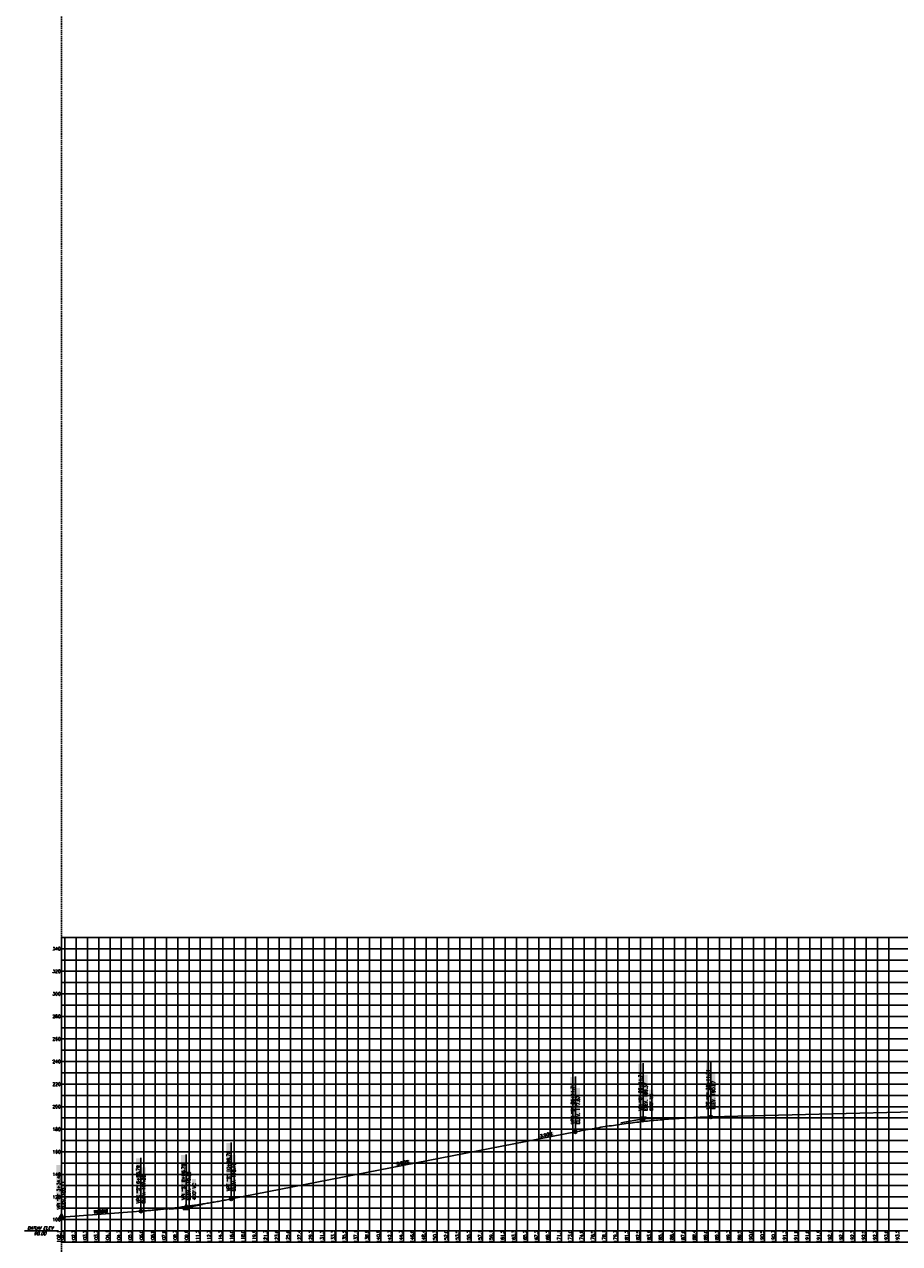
# Model space of a CAD drawing. Extents: x 114466 to 237039, y 16086 to 93345.
# Tile 3 of 81: x 137452 to 141330, y 25608 to 31011. Entities that reach past the tile are written whole.
import ezdxf
from ezdxf.enums import TextEntityAlignment as Align

# ---------------------------------------------------------------- set-up
doc = ezdxf.new("R2010")
doc.units = 0
doc.header["$LTSCALE"] = 50
doc.header["$MEASUREMENT"] = 0
doc.linetypes.add('HIDDEN_050%', pattern=[0.1875, 0.125, -0.0625])
doc.layers.get('0').update_dxf_attribs({"color": 1})
doc.layers.add('_CAB-PROF-TXT', color=31, linetype='HIDDEN_050%', plot=False)
for name, color, linetype in [('STERL_SHIFT2-PBASE', 251, 'Continuous'), ('STERL_SHIFT2-PEGCT', 251, 'Continuous'), ('STERL_SHIFT2-PFGC', 6, 'Continuous'), ('sterl_shift2-PFGCT', 3, 'Continuous'), ('sterl_shift2-PFGCT-B', 3, 'Continuous'), ('STERL_SHIFT2-PGRID', 251, 'Continuous'), ('STERL_SHIFT2-PGRIDT', 251, 'Continuous'), ('STERL_SHIFT2-PVGRID', 251, 'Continuous')]:
    doc.layers.add(name, color=color, linetype=linetype)
doc.styles.add('C10O', font='complex', dxfattribs={"oblique": 20, "height": 4.167})
doc.styles.add('L140', font='ROMANSM.shx', dxfattribs={"height": 14})

# ---------------------------------------------------------------- blocks, each defined once
blk = doc.blocks.new('datum')
blk.add_line((-1.625, 0), (-0.125, 0))
at = {"style": 'C10O', "oblique": 20}
blk.add_text('DATUM ELEV', height=0.1389, dxfattribs=at).set_placement((-0.9375, 0.05), align=Align.CENTER)
blk.add_attdef('DATUM', text='', height=0.1389, dxfattribs=at).set_placement((-0.9375, -0.18889), align=Align.CENTER)
blk = doc.blocks.new('CRV_CIR')
at = {"color": 155, "const_width": 0.063, "flags": 128}
blk.add_lwpolyline([(-0.0315, 0, 1), (0.0315, 0, 1)], format="xyb", close=True, dxfattribs=at)
for radius in [0.07, 0.0187]:
    blk.add_circle((0, 0), radius)
blk = doc.blocks.new('crv_tri')
for points in [[(0.125, -0.072), (0, 0.144), (-0.125, -0.072)], [(-0.125, -0.072), (0.125, -0.072), (0, 0.144)]]:
    blk.add_hatch(color=155).paths.add_polyline_path(points)
for p, q in [((0, 0.144), (-0.125, -0.072)), ((0.125, -0.072), (0, 0.144)), ((-0.125, -0.072), (0.125, -0.072))]:
    blk.add_line(p, q)
at = {"flags": 128}
for points in [[(0, 0.144), (-0.125, -0.072), (0.125, -0.072)], [(-0.125, -0.072), (0.125, -0.072), (0, 0.144)]]:
    blk.add_lwpolyline(points, close=True, dxfattribs=at)
blk.add_circle((0, 0), 0.025)
blk.add_circle((0, 0), 0.025)
blk.add_circle((0, 0), 0.025)

msp = doc.modelspace()

# ---------------------------------------------------------------- linework, layer by layer
at = {"layer": '_CAB-PROF-TXT'}
msp.add_line((137615.98245, 54640.73615), (137615.98245, 16085.82474), dxfattribs=at)
at = {"layer": 'STERL_SHIFT2-PBASE'}
for p, q in [((137615.98245, 25614.70566), (137615.98245, 25664.70566)), ((137615.98245, 25664.70566), (195633.78158, 25664.70566)), ((137615.98245, 25614.70566), (195633.78158, 25614.70566)), ((137631.57245, 25614.70566), (137631.57245, 25664.70566)), ((137681.57245, 25614.70566), (137681.57245, 25664.70566)), ((137731.57245, 25614.70566), (137731.57245, 25664.70566)), ((137781.57245, 25614.70566), (137781.57245, 25664.70566)), ((137831.57245, 25614.70566), (137831.57245, 25664.70566)), ((137881.57245, 25614.70566), (137881.57245, 25664.70566)), ((137931.57245, 25614.70566), (137931.57245, 25664.70566)), ((137981.57245, 25614.70566), (137981.57245, 25664.70566)), ((138031.57245, 25614.70566), (138031.57245, 25664.70566)), ((138081.57245, 25614.70566), (138081.57245, 25664.70566)), ((138131.57245, 25614.70566), (138131.57245, 25664.70566)), ((138181.57245, 25614.70566), (138181.57245, 25664.70566)), ((138231.57245, 25614.70566), (138231.57245, 25664.70566)), ((138281.57245, 25614.70566), (138281.57245, 25664.70566)), ((138331.57245, 25614.70566), (138331.57245, 25664.70566)), ((138381.57245, 25614.70566), (138381.57245, 25664.70566)), ((138431.57245, 25614.70566), (138431.57245, 25664.70566)), ((138481.57245, 25614.70566), (138481.57245, 25664.70566)), ((138531.57245, 25614.70566), (138531.57245, 25664.70566)), ((138581.57245, 25614.70566), (138581.57245, 25664.70566)), ((138631.57245, 25614.70566), (138631.57245, 25664.70566)), ((138681.57245, 25614.70566), (138681.57245, 25664.70566)), ((138731.57245, 25614.70566), (138731.57245, 25664.70566)), ((138781.57245, 25614.70566), (138781.57245, 25664.70566)), ((138831.57245, 25614.70566), (138831.57245, 25664.70566)), ((138881.57245, 25614.70566), (138881.57245, 25664.70566)), ((138931.57245, 25614.70566), (138931.57245, 25664.70566)), ((138981.57245, 25614.70566), (138981.57245, 25664.70566)), ((139031.57245, 25614.70566), (139031.57245, 25664.70566)), ((139081.57245, 25614.70566), (139081.57245, 25664.70566)), ((139131.57245, 25614.70566), (139131.57245, 25664.70566)), ((139181.57245, 25614.70566), (139181.57245, 25664.70566)), ((139231.57245, 25614.70566), (139231.57245, 25664.70566)), ((139281.57245, 25614.70566), (139281.57245, 25664.70566)), ((139331.57245, 25614.70566), (139331.57245, 25664.70566)), ((139381.57245, 25614.70566), (139381.57245, 25664.70566)), ((139431.57245, 25614.70566), (139431.57245, 25664.70566)), ((139481.57245, 25614.70566), (139481.57245, 25664.70566)), ((139531.57245, 25614.70566), (139531.57245, 25664.70566)), ((139581.57245, 25614.70566), (139581.57245, 25664.70566)), ((139631.57245, 25614.70566), (139631.57245, 25664.70566)), ((139681.57245, 25614.70566), (139681.57245, 25664.70566)), ((139731.57245, 25614.70566), (139731.57245, 25664.70566)), ((139781.57245, 25614.70566), (139781.57245, 25664.70566)), ((139831.57245, 25614.70566), (139831.57245, 25664.70566)), ((139881.57245, 25614.70566), (139881.57245, 25664.70566)), ((139931.57245, 25614.70566), (139931.57245, 25664.70566)), ((139981.57245, 25614.70566), (139981.57245, 25664.70566)), ((140031.57245, 25614.70566), (140031.57245, 25664.70566)), ((140081.57245, 25614.70566), (140081.57245, 25664.70566)), ((140131.57245, 25614.70566), (140131.57245, 25664.70566)), ((140181.57245, 25614.70566), (140181.57245, 25664.70566)), ((140231.57245, 25614.70566), (140231.57245, 25664.70566)), ((140281.57245, 25614.70566), (140281.57245, 25664.70566)), ((140331.57245, 25614.70566), (140331.57245, 25664.70566)), ((140381.57245, 25614.70566), (140381.57245, 25664.70566)), ((140431.57245, 25614.70566), (140431.57245, 25664.70566)), ((140481.57245, 25614.70566), (140481.57245, 25664.70566)), ((140531.57245, 25614.70566), (140531.57245, 25664.70566)), ((140581.57245, 25614.70566), (140581.57245, 25664.70566)), ((140631.57245, 25614.70566), (140631.57245, 25664.70566)), ((140681.57245, 25614.70566), (140681.57245, 25664.70566)), ((140731.57245, 25614.70566), (140731.57245, 25664.70566)), ((140781.57245, 25614.70566), (140781.57245, 25664.70566)), ((140831.57245, 25614.70566), (140831.57245, 25664.70566)), ((140881.57245, 25614.70566), (140881.57245, 25664.70566)), ((140931.57245, 25614.70566), (140931.57245, 25664.70566)), ((140981.57245, 25614.70566), (140981.57245, 25664.70566)), ((141031.57245, 25614.70566), (141031.57245, 25664.70566)), ((141081.57245, 25614.70566), (141081.57245, 25664.70566)), ((141131.57245, 25614.70566), (141131.57245, 25664.70566)), ((141181.57245, 25614.70566), (141181.57245, 25664.70566)), ((141231.57245, 25614.70566), (141231.57245, 25664.70566)), ((141281.57245, 25614.70566), (141281.57245, 25664.70566))]:
    msp.add_line(p, q, dxfattribs=at)
at = {"layer": 'STERL_SHIFT2-PFGC'}
for p, q in [((140493.28017, 26169.03267), (142574.32959, 26221.05891)), ((138368.35007, 25805.6713), (139893.28017, 26103.03267)), ((137615.98245, 25725.24373), (137968.35007, 25751.6713))]:
    msp.add_line(p, q, dxfattribs=at)
for points in [[(139893.28017, 26103.03267), (139902.65517, 26104.84834), (139912.03017, 26106.63912), (139921.40517, 26108.40498), (139930.78017, 26110.14595), (139940.15517, 26111.86202), (139949.53017, 26113.55318), (139958.90517, 26115.21944), (139968.28017, 26116.8608), (139977.65517, 26118.47725), (139987.03017, 26120.0688), (139996.40517, 26121.63545), (140005.78017, 26123.1772), (140015.15517, 26124.69405), (140024.53017, 26126.18599), (140033.90517, 26127.65303), (140043.28017, 26129.09517), (140052.65517, 26130.51241), (140062.03017, 26131.90474), (140071.40517, 26133.27217), (140080.78017, 26134.6147), (140090.15517, 26135.93233), (140099.53017, 26137.22505), (140108.90517, 26138.49288), (140118.28017, 26139.7358), (140127.65517, 26140.95381), (140137.03017, 26142.14693), (140146.40517, 26143.31514), (140155.78017, 26144.45845), (140165.15517, 26145.57686), (140174.53017, 26146.67037), (140183.90517, 26147.73897), (140193.28017, 26148.78267), (140202.65517, 26149.80147), (140212.03017, 26150.79537), (140221.40517, 26151.76436), (140230.78017, 26152.70845), (140240.15517, 26153.62764), (140249.53017, 26154.52193), (140258.90517, 26155.39131), (140268.28017, 26156.2358), (140277.65517, 26157.05538), (140287.03017, 26157.85005), (140296.40517, 26158.61983), (140305.78017, 26159.3647), (140315.15517, 26160.08467), (140324.53017, 26160.77974), (140333.90517, 26161.44991), (140343.28017, 26162.09517), (140352.65517, 26162.71553), (140362.03017, 26163.31099), (140371.40517, 26163.88155), (140380.78017, 26164.4272), (140390.15517, 26164.94795), (140399.53017, 26165.4438), (140408.90517, 26165.91475), (140418.28017, 26166.3608), (140427.65517, 26166.78194), (140437.03017, 26167.17818), (140446.40517, 26167.54952), (140455.78017, 26167.89595), (140465.15517, 26168.21748), (140474.53017, 26168.51412), (140483.90517, 26168.78584), (140493.28017, 26169.03267)], [(137968.35007, 25751.6713), (137974.60007, 25752.14591), (137980.85007, 25752.63224), (137987.10007, 25753.13028), (137993.35007, 25753.64005), (137999.60007, 25754.16153), (138005.85007, 25754.69474), (138012.10007, 25755.23966), (138018.35007, 25755.7963), (138024.60007, 25756.36466), (138030.85007, 25756.94474), (138037.10007, 25757.53653), (138043.35007, 25758.14005), (138049.60007, 25758.75528), (138055.85007, 25759.38224), (138062.10007, 25760.02091), (138068.35007, 25760.6713), (138074.60007, 25761.33341), (138080.85007, 25762.00724), (138087.10007, 25762.69278), (138093.35007, 25763.39005), (138099.60007, 25764.09903), (138105.85007, 25764.81974), (138112.10007, 25765.55216), (138118.35007, 25766.2963), (138124.60007, 25767.05216), (138130.85007, 25767.81974), (138137.10007, 25768.59903), (138143.35007, 25769.39005), (138149.60007, 25770.19278), (138155.85007, 25771.00724), (138162.10007, 25771.83341), (138168.35007, 25772.6713), (138174.60007, 25773.52091), (138180.85007, 25774.38224), (138187.10007, 25775.25528), (138193.35007, 25776.14005), (138199.60007, 25777.03653), (138205.85007, 25777.94474), (138212.10007, 25778.86466), (138218.35007, 25779.7963), (138224.60007, 25780.73966), (138230.85007, 25781.69474), (138237.10007, 25782.66153), (138243.35007, 25783.64005), (138249.60007, 25784.63028), (138255.85007, 25785.63224), (138262.10007, 25786.64591), (138268.35007, 25787.6713), (138274.60007, 25788.70841), (138280.85007, 25789.75724), (138287.10007, 25790.81778), (138293.35007, 25791.89005), (138299.60007, 25792.97403), (138305.85007, 25794.06974), (138312.10007, 25795.17716), (138318.35007, 25796.2963), (138324.60007, 25797.42716), (138330.85007, 25798.56974), (138337.10007, 25799.72403), (138343.35007, 25800.89005), (138349.60007, 25802.06778), (138355.85007, 25803.25724), (138362.10007, 25804.45841), (138368.35007, 25805.6713)]]:
    msp.add_lwpolyline(points, dxfattribs=at)
at = {"layer": 'sterl_shift2-PFGCT'}
for p, q in [((140193.28017, 26161.53267), (140193.28017, 26407.366)), ((140493.28017, 26169.03267), (140493.28017, 26414.866)), ((139893.28017, 26103.03267), (139893.28017, 26348.866)), ((138368.35007, 25805.6713), (138368.35007, 26055.50463)), ((138168.35007, 25766.6713), (138168.35007, 26003.1713)), ((137615.98245, 25725.24373), (137615.98245, 25957.74373)), ((137968.35007, 25751.6713), (137968.35007, 25988.1713))]:
    msp.add_line(p, q, dxfattribs=at)
at = {"layer": 'sterl_shift2-PFGCT', "color": 155}
for points in [[(140189.81351, 26196.99934), (140171.41351, 26196.99934), (140189.81351, 26405.39934), (140171.41351, 26405.39934)], [(140489.81351, 26204.49934), (140471.41351, 26204.49934), (140489.81351, 26412.89934), (140471.41351, 26412.89934)], [(139889.81351, 26138.49934), (139871.41351, 26138.49934), (139889.81351, 26346.89934), (139871.41351, 26346.89934)], [(140213.68017, 26197.13267), (140196.88017, 26197.13267), (140213.68017, 26355.93267), (140196.88017, 26355.93267)], [(140513.68017, 26204.63267), (140496.88017, 26204.63267), (140513.68017, 26363.43267), (140496.88017, 26363.43267)], [(139913.68017, 26138.63267), (139896.88017, 26138.63267), (139913.68017, 26297.43267), (139896.88017, 26297.43267)], [(140237.81351, 26196.99934), (140219.41351, 26196.99934), (140237.81351, 26289.39934), (140219.41351, 26289.39934)], [(139732.5494, 26075.35849), (139729.33422, 26091.84796), (139797.46033, 26088.01509), (139794.24514, 26104.50456)], [(139732.5494, 26075.35849), (139729.33422, 26091.84796), (139797.46033, 26088.01509), (139794.24514, 26104.50456)], [(138364.8834, 25841.13797), (138346.4834, 25841.13797), (138364.8834, 26053.53797), (138346.4834, 26053.53797)], [(138164.8834, 25802.13797), (138146.4834, 25802.13797), (138164.8834, 26001.20463), (138146.4834, 26001.20463)], [(138388.75007, 25841.2713), (138371.95007, 25841.2713), (138388.75007, 26000.0713), (138371.95007, 26000.0713)], [(137612.51578, 25760.7104), (137594.11578, 25760.7104), (137612.51578, 25955.77706), (137594.11578, 25955.77706)], [(137964.8834, 25787.13797), (137946.4834, 25787.13797), (137964.8834, 25986.20463), (137946.4834, 25986.20463)], [(137988.75007, 25787.2713), (137971.95007, 25787.2713), (137988.75007, 25946.0713), (137971.95007, 25946.0713)], [(138188.75007, 25802.2713), (138171.95007, 25802.2713), (138188.75007, 25961.0713), (138171.95007, 25961.0713)], [(139097.67061, 25951.55713), (139094.45543, 25968.0466), (139162.58154, 25964.21373), (139159.36635, 25980.7032)], [(137636.38245, 25760.84373), (137619.58245, 25760.84373), (137636.38245, 25915.64373), (137619.58245, 25915.64373)], [(138212.8834, 25802.13797), (138194.4834, 25802.13797), (138212.8834, 25894.53797), (138194.4834, 25894.53797)], [(137760.25217, 25739.6773), (137758.9974, 25756.43038), (137823.54157, 25744.41754), (137822.2868, 25761.17062)]]:
    msp.add_solid(points, dxfattribs=at)
at = {"layer": 'sterl_shift2-PFGCT-B'}
for p, q in [((140095.12886, 26142.39317), (140193.28017, 26161.53267)), ((140193.28017, 26161.53267), (140293.24894, 26164.03189)), ((138168.35007, 25766.6713), (138241.96355, 25781.02593)), ((138093.56012, 25761.06205), (138168.35007, 25766.6713))]:
    msp.add_line(p, q, dxfattribs=at)
at = {"layer": 'STERL_SHIFT2-PGRID'}
for p, q in [((137615.98245, 25664.70566), (137615.98245, 26964.70566)), ((137615.98245, 26964.70566), (195633.78158, 26964.70566)), ((137631.57245, 25664.70566), (137631.57245, 26964.70566)), ((137681.57245, 25664.70566), (137681.57245, 26964.70566)), ((137731.57245, 25664.70566), (137731.57245, 26964.70566)), ((137781.57245, 25664.70566), (137781.57245, 26964.70566)), ((137831.57245, 25664.70566), (137831.57245, 26964.70566)), ((137881.57245, 25664.70566), (137881.57245, 26964.70566)), ((137931.57245, 25664.70566), (137931.57245, 26964.70566)), ((137981.57245, 25664.70566), (137981.57245, 26964.70566)), ((138031.57245, 25664.70566), (138031.57245, 26964.70566)), ((138081.57245, 25664.70566), (138081.57245, 26964.70566)), ((138131.57245, 25664.70566), (138131.57245, 26964.70566)), ((138181.57245, 25664.70566), (138181.57245, 26964.70566)), ((138231.57245, 25664.70566), (138231.57245, 26964.70566)), ((138281.57245, 25664.70566), (138281.57245, 26964.70566)), ((138331.57245, 25664.70566), (138331.57245, 26964.70566)), ((138381.57245, 25664.70566), (138381.57245, 26964.70566)), ((138431.57245, 25664.70566), (138431.57245, 26964.70566)), ((138481.57245, 25664.70566), (138481.57245, 26964.70566)), ((138531.57245, 25664.70566), (138531.57245, 26964.70566)), ((138581.57245, 25664.70566), (138581.57245, 26964.70566)), ((138631.57245, 25664.70566), (138631.57245, 26964.70566)), ((138681.57245, 25664.70566), (138681.57245, 26964.70566)), ((138731.57245, 25664.70566), (138731.57245, 26964.70566)), ((138781.57245, 25664.70566), (138781.57245, 26964.70566)), ((138831.57245, 25664.70566), (138831.57245, 26964.70566)), ((138881.57245, 25664.70566), (138881.57245, 26964.70566)), ((138931.57245, 25664.70566), (138931.57245, 26964.70566)), ((138981.57245, 25664.70566), (138981.57245, 26964.70566)), ((139031.57245, 25664.70566), (139031.57245, 26964.70566)), ((139081.57245, 25664.70566), (139081.57245, 26964.70566)), ((139131.57245, 25664.70566), (139131.57245, 26964.70566)), ((139181.57245, 25664.70566), (139181.57245, 26964.70566)), ((139231.57245, 25664.70566), (139231.57245, 26964.70566)), ((139281.57245, 25664.70566), (139281.57245, 26964.70566)), ((139331.57245, 25664.70566), (139331.57245, 26964.70566)), ((139381.57245, 25664.70566), (139381.57245, 26964.70566)), ((139431.57245, 25664.70566), (139431.57245, 26964.70566)), ((139481.57245, 25664.70566), (139481.57245, 26964.70566)), ((139531.57245, 25664.70566), (139531.57245, 26964.70566)), ((139581.57245, 25664.70566), (139581.57245, 26964.70566)), ((139631.57245, 25664.70566), (139631.57245, 26964.70566)), ((139681.57245, 25664.70566), (139681.57245, 26964.70566)), ((139731.57245, 25664.70566), (139731.57245, 26964.70566)), ((139781.57245, 25664.70566), (139781.57245, 26964.70566)), ((139831.57245, 25664.70566), (139831.57245, 26964.70566)), ((139881.57245, 25664.70566), (139881.57245, 26964.70566)), ((139931.57245, 25664.70566), (139931.57245, 26964.70566)), ((139981.57245, 25664.70566), (139981.57245, 26964.70566)), ((140031.57245, 25664.70566), (140031.57245, 26964.70566)), ((140081.57245, 25664.70566), (140081.57245, 26964.70566)), ((140131.57245, 25664.70566), (140131.57245, 26964.70566)), ((140181.57245, 25664.70566), (140181.57245, 26964.70566)), ((140231.57245, 25664.70566), (140231.57245, 26964.70566)), ((140281.57245, 25664.70566), (140281.57245, 26964.70566)), ((140331.57245, 25664.70566), (140331.57245, 26964.70566)), ((140381.57245, 25664.70566), (140381.57245, 26964.70566)), ((140431.57245, 25664.70566), (140431.57245, 26964.70566)), ((140481.57245, 25664.70566), (140481.57245, 26964.70566)), ((140531.57245, 25664.70566), (140531.57245, 26964.70566)), ((140581.57245, 25664.70566), (140581.57245, 26964.70566)), ((140631.57245, 25664.70566), (140631.57245, 26964.70566)), ((140681.57245, 25664.70566), (140681.57245, 26964.70566)), ((140731.57245, 25664.70566), (140731.57245, 26964.70566)), ((140781.57245, 25664.70566), (140781.57245, 26964.70566)), ((140831.57245, 25664.70566), (140831.57245, 26964.70566)), ((140881.57245, 25664.70566), (140881.57245, 26964.70566)), ((140931.57245, 25664.70566), (140931.57245, 26964.70566)), ((140981.57245, 25664.70566), (140981.57245, 26964.70566)), ((141031.57245, 25664.70566), (141031.57245, 26964.70566)), ((141081.57245, 25664.70566), (141081.57245, 26964.70566)), ((141131.57245, 25664.70566), (141131.57245, 26964.70566)), ((141181.57245, 25664.70566), (141181.57245, 26964.70566)), ((141231.57245, 25664.70566), (141231.57245, 26964.70566)), ((141281.57245, 25664.70566), (141281.57245, 26964.70566)), ((137615.98245, 26914.70566), (195633.78158, 26914.70566)), ((137615.98245, 26864.70566), (195633.78158, 26864.70566)), ((137615.98245, 26814.70566), (195633.78158, 26814.70566)), ((137615.98245, 26764.70566), (195633.78158, 26764.70566)), ((137615.98245, 26714.70566), (195633.78158, 26714.70566)), ((137615.98245, 26664.70566), (195633.78158, 26664.70566)), ((137615.98245, 26614.70566), (195633.78158, 26614.70566)), ((137615.98245, 26564.70566), (195633.78158, 26564.70566)), ((137615.98245, 26514.70566), (195633.78158, 26514.70566)), ((137615.98245, 26464.70566), (195633.78158, 26464.70566)), ((137615.98245, 26414.70566), (195633.78158, 26414.70566)), ((137615.98245, 26364.70566), (195633.78158, 26364.70566)), ((137615.98245, 26314.70566), (195633.78158, 26314.70566)), ((137615.98245, 26264.70566), (195633.78158, 26264.70566)), ((137615.98245, 26214.70566), (195633.78158, 26214.70566)), ((137615.98245, 26164.70566), (195633.78158, 26164.70566)), ((137615.98245, 26114.70566), (195633.78158, 26114.70566)), ((137615.98245, 26064.70566), (195633.78158, 26064.70566)), ((137615.98245, 26014.70566), (195633.78158, 26014.70566)), ((137615.98245, 25964.70566), (195633.78158, 25964.70566)), ((137615.98245, 25914.70566), (195633.78158, 25914.70566)), ((137615.98245, 25864.70566), (195633.78158, 25864.70566)), ((137615.98245, 25814.70566), (195633.78158, 25814.70566)), ((137615.98245, 25764.70566), (195633.78158, 25764.70566)), ((137615.98245, 25714.70566), (195633.78158, 25714.70566))]:
    msp.add_line(p, q, dxfattribs=at)
at = {"layer": 'STERL_SHIFT2-PVGRID'}
for p, q in [((140381.57245, 25664.70566), (140381.57245, 26152.66804)), ((140431.57245, 25664.70566), (140431.57245, 26156.80095)), ((140481.57245, 25664.70566), (140481.57245, 26159.64395)), ((140531.57245, 25664.70566), (140531.57245, 26160.6791)), ((140581.57245, 25664.70566), (140581.57245, 26161.15433)), ((140631.57245, 25664.70566), (140631.57245, 26162.33558)), ((140681.57245, 25664.70566), (140681.57245, 26164.91603)), ((140731.57245, 25664.70566), (140731.57245, 26167.15927)), ((140781.57245, 25664.70566), (140781.57245, 26168.25298)), ((140831.57245, 25664.70566), (140831.57245, 26171.37716)), ((140881.57245, 25664.70566), (140881.57245, 26173.65394)), ((140931.57245, 25664.70566), (140931.57245, 26172.91359)), ((140981.57245, 25664.70566), (140981.57245, 26174.26521)), ((141031.57245, 25664.70566), (141031.57245, 26175.40878)), ((141081.57245, 25664.70566), (141081.57245, 26175.22762)), ((141131.57245, 25664.70566), (141131.57245, 26176.29104)), ((141181.57245, 25664.70566), (141181.57245, 26177.38303)), ((141231.57245, 25664.70566), (141231.57245, 26178.01627)), ((141281.57245, 25664.70566), (141281.57245, 26182.54722)), ((140031.57245, 25664.70566), (140031.57245, 26105.2773)), ((140081.57245, 25664.70566), (140081.57245, 26113.21023)), ((140131.57245, 25664.70566), (140131.57245, 26120.52335)), ((140181.57245, 25664.70566), (140181.57245, 26127.44691)), ((140231.57245, 25664.70566), (140231.57245, 26134.05931)), ((140281.57245, 25664.70566), (140281.57245, 26140.43661)), ((140331.57245, 25664.70566), (140331.57245, 26146.85889)), ((139731.57245, 25664.70566), (139731.57245, 26050.90537)), ((139781.57245, 25664.70566), (139781.57245, 26060.63109)), ((139831.57245, 25664.70566), (139831.57245, 26070.43552)), ((139881.57245, 25664.70566), (139881.57245, 26079.66013)), ((139931.57245, 25664.70566), (139931.57245, 26088.92074)), ((139981.57245, 25664.70566), (139981.57245, 26097.15391)), ((139431.57245, 25664.70566), (139431.57245, 25990.75318)), ((139481.57245, 25664.70566), (139481.57245, 26000.22218)), ((139531.57245, 25664.70566), (139531.57245, 26010.28058)), ((139581.57245, 25664.70566), (139581.57245, 26020.54577)), ((139631.57245, 25664.70566), (139631.57245, 26030.99381)), ((139681.57245, 25664.70566), (139681.57245, 26040.89866)), ((139131.57245, 25664.70566), (139131.57245, 25938.14692)), ((139181.57245, 25664.70566), (139181.57245, 25947.687)), ((139231.57245, 25664.70566), (139231.57245, 25956.86319)), ((139281.57245, 25664.70566), (139281.57245, 25965.96311)), ((139331.57245, 25664.70566), (139331.57245, 25974.84574)), ((139381.57245, 25664.70566), (139381.57245, 25982.38622)), ((138881.57245, 25664.70566), (138881.57245, 25890.71334)), ((138931.57245, 25664.70566), (138931.57245, 25900.17108)), ((138981.57245, 25664.70566), (138981.57245, 25909.41426)), ((139031.57245, 25664.70566), (139031.57245, 25919.04227)), ((139081.57245, 25664.70566), (139081.57245, 25928.32001)), ((138581.57245, 25664.70566), (138581.57245, 25832.73183)), ((138631.57245, 25664.70566), (138631.57245, 25842.54107)), ((138681.57245, 25664.70566), (138681.57245, 25851.67994)), ((138731.57245, 25664.70566), (138731.57245, 25860.9139)), ((138781.57245, 25664.70566), (138781.57245, 25870.91744)), ((138831.57245, 25664.70566), (138831.57245, 25881.1806)), ((138281.57245, 25664.70566), (138281.57245, 25778.06121)), ((138331.57245, 25664.70566), (138331.57245, 25785.79024)), ((138381.57245, 25664.70566), (138381.57245, 25794.86265)), ((138431.57245, 25664.70566), (138431.57245, 25804.46095)), ((138481.57245, 25664.70566), (138481.57245, 25814.33298)), ((138531.57245, 25664.70566), (138531.57245, 25823.31419)), ((137615.98245, 25664.70566), (137615.98245, 25725.13933)), ((137631.57245, 25664.70566), (137631.57245, 25725.94963)), ((137681.57245, 25664.70566), (137681.57245, 25728.40865)), ((137731.57245, 25664.70566), (137731.57245, 25730.95445)), ((137781.57245, 25664.70566), (137781.57245, 25733.19501)), ((137831.57245, 25664.70566), (137831.57245, 25735.42722)), ((137881.57245, 25664.70566), (137881.57245, 25738.30061)), ((137931.57245, 25664.70566), (137931.57245, 25740.72195)), ((137981.57245, 25664.70566), (137981.57245, 25744.933)), ((138031.57245, 25664.70566), (138031.57245, 25748.77548)), ((138081.57245, 25664.70566), (138081.57245, 25753.49507)), ((138131.57245, 25664.70566), (138131.57245, 25758.18837)), ((138181.57245, 25664.70566), (138181.57245, 25764.25824)), ((138231.57245, 25664.70566), (138231.57245, 25770.90555))]:
    msp.add_line(p, q, dxfattribs=at)

# ---------------------------------------------------------------- block references
at = {"layer": 'STERL_SHIFT2-PBASE', "xscale": 100.7919366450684, "yscale": 100.7919366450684, "zscale": 100.7919366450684}
msp.add_blockref('datum', (137615.98245, 25664.70566), dxfattribs=at).add_auto_attribs({'DATUM': '90.00'})
at = {"layer": 'sterl_shift2-PFGCT-B', "xscale": 100, "yscale": 100, "zscale": 100, "rotation": 180}
msp.add_blockref('crv_tri', (140193.28017, 26161.53267), dxfattribs=at)
at = {"layer": 'sterl_shift2-PFGCT-B', "xscale": 100, "yscale": 100, "zscale": 100}
for name, p in [('CRV_CIR', (140493.28017, 26169.03267)), ('CRV_CIR', (139893.28017, 26103.03267)), ('crv_tri', (138168.35007, 25766.6713)), ('CRV_CIR', (138368.35007, 25805.6713)), ('crv_tri', (137615.98245, 25725.24373)), ('CRV_CIR', (137968.35007, 25751.6713))]:
    msp.add_blockref(name, p, dxfattribs=at)

# ---------------------------------------------------------------- texts
at = {"layer": 'STERL_SHIFT2-PEGCT', "style": 'L140'}
for s, p in [('102.1', (137615.98245, 25639.70566)), ('102.2', (137631.57245, 25639.70566)), ('102.7', (137681.57245, 25639.70566)), ('103.2', (137731.57245, 25639.70566)), ('103.7', (137781.57245, 25639.70566)), ('104.1', (137831.57245, 25639.70566)), ('104.7', (137881.57245, 25639.70566)), ('105.2', (137931.57245, 25639.70566)), ('106.0', (137981.57245, 25639.70566)), ('106.8', (138031.57245, 25639.70566)), ('107.8', (138081.57245, 25639.70566)), ('108.7', (138131.57245, 25639.70566)), ('109.9', (138181.57245, 25639.70566)), ('111.2', (138231.57245, 25639.70566)), ('112.7', (138281.57245, 25639.70566)), ('114.2', (138331.57245, 25639.70566)), ('116.0', (138381.57245, 25639.70566)), ('118.0', (138431.57245, 25639.70566)), ('119.9', (138481.57245, 25639.70566)), ('121.7', (138531.57245, 25639.70566)), ('123.6', (138581.57245, 25639.70566)), ('125.6', (138631.57245, 25639.70566)), ('127.4', (138681.57245, 25639.70566)), ('129.2', (138731.57245, 25639.70566)), ('131.2', (138781.57245, 25639.70566)), ('133.3', (138831.57245, 25639.70566)), ('135.2', (138881.57245, 25639.70566)), ('137.1', (138931.57245, 25639.70566)), ('138.9', (138981.57245, 25639.70566)), ('140.9', (139031.57245, 25639.70566)), ('142.7', (139081.57245, 25639.70566)), ('144.7', (139131.57245, 25639.70566)), ('146.6', (139181.57245, 25639.70566)), ('148.4', (139231.57245, 25639.70566)), ('150.3', (139281.57245, 25639.70566)), ('152.0', (139331.57245, 25639.70566)), ('153.5', (139381.57245, 25639.70566)), ('155.2', (139431.57245, 25639.70566)), ('157.1', (139481.57245, 25639.70566)), ('159.1', (139531.57245, 25639.70566)), ('161.2', (139581.57245, 25639.70566)), ('163.3', (139631.57245, 25639.70566)), ('165.2', (139681.57245, 25639.70566)), ('167.2', (139731.57245, 25639.70566)), ('169.2', (139781.57245, 25639.70566)), ('171.1', (139831.57245, 25639.70566)), ('173.0', (139881.57245, 25639.70566)), ('174.8', (139931.57245, 25639.70566)), ('176.5', (139981.57245, 25639.70566)), ('178.1', (140031.57245, 25639.70566)), ('179.7', (140081.57245, 25639.70566)), ('181.2', (140131.57245, 25639.70566)), ('182.5', (140181.57245, 25639.70566)), ('183.9', (140231.57245, 25639.70566)), ('185.1', (140281.57245, 25639.70566)), ('186.4', (140331.57245, 25639.70566)), ('187.6', (140381.57245, 25639.70566)), ('188.4', (140431.57245, 25639.70566)), ('189.0', (140481.57245, 25639.70566)), ('189.2', (140531.57245, 25639.70566)), ('189.3', (140581.57245, 25639.70566)), ('189.5', (140631.57245, 25639.70566)), ('190.0', (140681.57245, 25639.70566)), ('190.5', (140731.57245, 25639.70566)), ('190.7', (140781.57245, 25639.70566)), ('191.3', (140831.57245, 25639.70566)), ('191.8', (140881.57245, 25639.70566)), ('191.6', (140931.57245, 25639.70566)), ('191.9', (140981.57245, 25639.70566)), ('192.1', (141031.57245, 25639.70566)), ('192.1', (141081.57245, 25639.70566)), ('192.3', (141131.57245, 25639.70566)), ('192.5', (141181.57245, 25639.70566)), ('192.7', (141231.57245, 25639.70566)), ('193.6', (141281.57245, 25639.70566)), ('193.2', (141331.57245, 25639.70566))]:
    msp.add_text(s, height=14, rotation=90, dxfattribs=at).set_placement(p, align=Align.BOTTOM_CENTER)
at = {"layer": 'sterl_shift2-PFGCT', "style": 'L140'}
for s, p in [('VPI "S" 29+11.71', (140188.28017, 26196.53267)), ('VPT "S" 32+11.71', (140488.28017, 26204.03267)), ('ELEV. 190.87', (140512.28017, 26204.03267)), ('VPC "S" 26+11.71', (139888.28017, 26138.03267)), ('ELEV. 189.37', (140212.28017, 26196.53267)), ("600' VC", (140236.28017, 26196.53267)), ('ELEV. 177.67', (139912.28017, 26138.03267)), ('VPT "S" 10+86.78', (138363.35007, 25840.6713)), ('VPI "S" 8+86.78', (138163.35007, 25801.6713)), ('ELEV. 118.19', (138387.35007, 25840.6713)), ('VPI "S" 3+34.41', (137610.98245, 25760.24373)), ('VPC "S" 6+86.78', (137963.35007, 25786.6713)), ('ELEV. 107.39', (137987.35007, 25786.6713)), ('ELEV. 110.39', (138187.35007, 25801.6713)), ('ELEV. 102.11', (137634.98245, 25760.24373)), ("400' VC", (138211.35007, 25801.6713))]:
    msp.add_text(s, height=14, rotation=90, dxfattribs=at).set_placement(p)
for s, rotation, p in [('3.90%', 11.03333333, (139764.73693, 26083.06092)), ('3.90%', 11.03333333, (139129.85814, 25959.25955)), ('1.50%', 4.28333333, (137791.79231, 25743.44351))]:
    msp.add_text(s, height=14, rotation=rotation, dxfattribs=at).set_placement(p, align=Align.CENTER)
at = {"layer": 'STERL_SHIFT2-PGRIDT', "style": 'L140'}
for s, p in [('340', (137612.48245, 26914.70566)), ('320', (137612.48245, 26814.70566)), ('300', (137612.48245, 26714.70566)), ('280', (137612.48245, 26614.70566)), ('260', (137612.48245, 26514.70566)), ('240', (137612.48245, 26414.70566)), ('220', (137612.48245, 26314.70566)), ('200', (137612.48245, 26214.70566)), ('180', (137612.48245, 26114.70566)), ('160', (137612.48245, 26014.70566)), ('140', (137612.48245, 25914.70566)), ('120', (137612.48245, 25814.70566)), ('100', (137612.48245, 25714.70566))]:
    msp.add_text(s, height=14, dxfattribs=at).set_placement(p, align=Align.MIDDLE_RIGHT)

doc.saveas('drawing.dxf')
